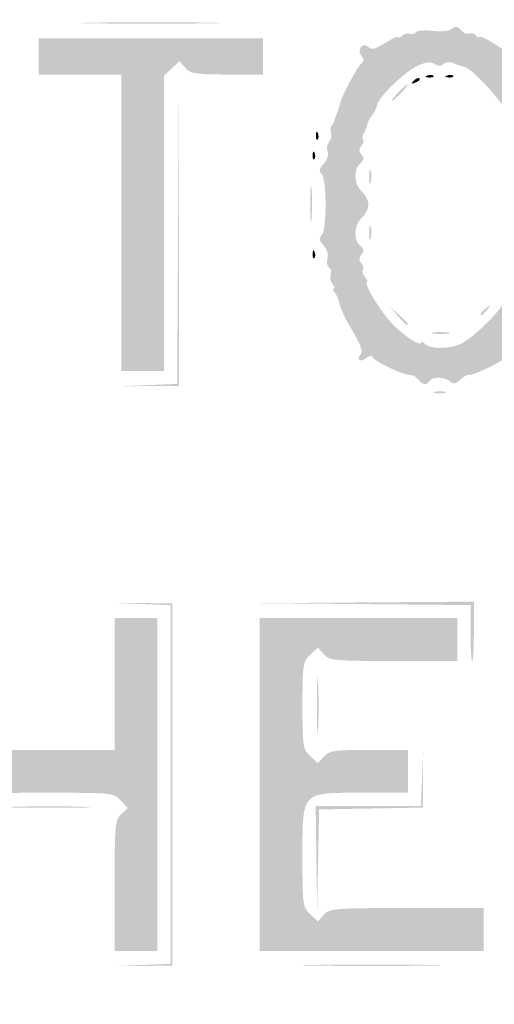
# Model space of a CAD drawing. Header units: inches. Extents: x -25.5 to 26.3, y -25.5 to 25.5.
# Tile 4 of 8: x -4.6 to 2.2, y -11.4 to 2.6. Entities that reach past the tile are written whole.
import ezdxf

# ---------------------------------------------------------------- set-up
doc = ezdxf.new("R2010")
doc.units = ezdxf.units.IN
doc.header["$MEASUREMENT"] = 0

msp = doc.modelspace()

# ---------------------------------------------------------------- hatches: boundary and pattern name
h = msp.add_hatch(color=7)
edge = h.paths.add_edge_path()
edge.add_spline(control_points=[(-0.485, -25.388), (-0.837, -25.302), (-1.088, -25.186), (-1.413, -24.956), (-1.656, -24.784), (-24.688, -1.783), (-24.971, -1.428), (-25.26, -1.067), (-25.407, -0.657), (-25.442, -0.115), (-25.464, 0.232), (-25.451, 0.342), (-25.347, 0.672), (-25.273, 0.908), (-25.151, 1.16), (-25.029, 1.328), (-24.757, 1.705), (-1.826, 24.649), (-1.409, 24.962), (-0.998, 25.27), (-0.834, 25.341), (-0.355, 25.414), (0.313, 25.516), (0.951, 25.326), (1.549, 24.846), (1.707, 24.718), (7.011, 19.436), (13.336, 13.108), (21.925, 4.514), (24.884, 1.525), (25.029, 1.299), (25.22, 0.998), (25.367, 0.606), (25.43, 0.226), (25.482, -0.084), (25.371, -0.662), (25.184, -1.06), (24.992, -1.468), (26.335, -0.11), (10.688, -15.722), (1.446, -24.944), (1.357, -25.031), (1.01, -25.191), (0.458, -25.446), (0.003, -25.506), (-0.485, -25.388)], knot_values=[0, 0, 0, 0, 1, 1, 1, 2, 2, 2, 3, 3, 3, 4, 4, 4, 5, 5, 5, 6, 6, 6, 7, 7, 7, 8, 8, 8, 9, 9, 9, 10, 10, 10, 11, 11, 11, 12, 12, 12, 13, 13, 13, 14, 14, 14, 15, 15, 15, 15], degree=3, periodic=0)
edge = h.paths.add_edge_path(flags=0)
edge.add_spline(control_points=[(0.38, -25.31), (0.534, -25.282), (0.817, -25.186), (1.01, -25.097), (1.357, -24.937), (1.446, -24.85), (10.688, -15.628), (26.246, -0.105), (24.898, -1.468), (25.09, -1.06), (25.466, -0.26), (25.413, 0.549), (24.934, 1.299), (24.79, 1.525), (21.842, 4.502), (13.289, 13.061), (6.99, 19.363), (1.707, 24.624), (1.549, 24.751), (0.951, 25.232), (0.313, 25.422), (-0.355, 25.32), (-0.834, 25.247), (-0.998, 25.176), (-1.409, 24.868), (-1.826, 24.555), (-24.663, 1.705), (-24.935, 1.328), (-25.534, 0.5), (-25.49, -0.65), (-24.83, -1.467), (-24.458, -1.927), (-1.598, -24.756), (-1.342, -24.922), (-1.069, -25.1), (-0.796, -25.218), (-0.485, -25.293), (-0.166, -25.37), (0.032, -25.374), (0.38, -25.31)], knot_values=[0, 0, 0, 0, 1, 1, 1, 2, 2, 2, 3, 3, 3, 4, 4, 4, 5, 5, 5, 6, 6, 6, 7, 7, 7, 8, 8, 8, 9, 9, 9, 10, 10, 10, 11, 11, 11, 12, 12, 12, 13, 13, 13, 13], degree=3, periodic=0)
h = msp.add_hatch(color=7)
edge = h.paths.add_edge_path()
edge.add_spline(control_points=[(0.187, -24.606), (0.165, -24.57), (0.07, -24.558), (-0.078, -24.572), (-0.205, -24.585), (-0.321, -24.576), (-0.335, -24.553), (-0.349, -24.53), (-0.385, -24.517), (-0.416, -24.523), (-0.446, -24.529), (-0.588, -24.475), (-0.73, -24.404), (-0.947, -24.295), (-2.882, -22.382), (-12.613, -12.655), (-22.922, -2.351), (-24.46, -0.788), (-24.496, -0.577), (-24.499, -0.558), (-24.507, -0.531), (-24.514, -0.518), (-24.52, -0.505), (-24.531, -0.473), (-24.537, -0.447), (-24.544, -0.422), (-24.553, -0.39), (-24.559, -0.377), (-24.593, -0.291), (-24.562, 0.355), (-24.518, 0.471), (-24.488, 0.549), (-24.441, 0.676), (-24.412, 0.754), (-24.342, 0.94), (-1.119, 24.184), (-0.812, 24.374), (-0.689, 24.451), (-0.589, 24.5), (-0.589, 24.484), (-0.589, 24.468), (-0.56, 24.479), (-0.526, 24.508), (-0.491, 24.537), (-0.45, 24.548), (-0.434, 24.532), (-0.419, 24.517), (-0.38, 24.521), (-0.348, 24.541), (-0.316, 24.56), (-0.159, 24.577), (0, 24.577), (0.159, 24.577), (0.316, 24.56), (0.348, 24.541), (0.38, 24.521), (0.417, 24.515), (0.43, 24.528), (0.443, 24.541), (0.578, 24.482), (0.729, 24.397), (0.932, 24.282), (1.018, 24.255), (1.056, 24.294), (1.095, 24.333), (4.165, 21.291), (12.728, 12.728), (20.947, 4.508), (24.332, 1.094), (24.297, 1.059), (24.261, 1.023), (24.291, 0.921), (24.4, 0.709), (24.485, 0.544), (24.541, 0.396), (24.526, 0.381), (24.511, 0.366), (24.535, 0.313), (24.58, 0.264), (24.648, 0.189), (24.652, 0.158), (24.602, 0.079), (24.554, 0.002), (24.555, -0.03), (24.606, -0.091), (24.658, -0.155), (24.656, -0.181), (24.589, -0.254), (24.546, -0.302), (24.513, -0.36), (24.518, -0.383), (24.522, -0.405), (24.52, -0.44), (24.514, -0.459), (24.507, -0.479), (24.499, -0.51), (24.494, -0.53), (24.475, -0.614), (24.275, -0.962), (24.23, -0.99), (24.195, -1.011), (24.198, -1.043), (24.238, -1.091), (24.286, -1.149), (22.455, -3.001), (12.726, -12.73), (4.149, -21.307), (1.142, -24.286), (1.103, -24.247), (1.064, -24.207), (1.008, -24.222), (0.888, -24.304), (0.798, -24.364), (0.647, -24.439), (0.551, -24.47), (0.455, -24.501), (0.342, -24.556), (0.299, -24.594), (0.241, -24.644), (0.213, -24.647), (0.187, -24.606)], knot_values=[0, 0, 0, 0, 1, 1, 1, 2, 2, 2, 3, 3, 3, 4, 4, 4, 5, 5, 5, 6, 6, 6, 7, 7, 7, 8, 8, 8, 9, 9, 9, 10, 10, 10, 11, 11, 11, 12, 12, 12, 13, 13, 13, 14, 14, 14, 15, 15, 15, 16, 16, 16, 17, 17, 17, 18, 18, 18, 19, 19, 19, 20, 20, 20, 21, 21, 21, 22, 22, 22, 23, 23, 23, 24, 24, 24, 25, 25, 25, 26, 26, 26, 27, 27, 27, 28, 28, 28, 29, 29, 29, 30, 30, 30, 31, 31, 31, 32, 32, 32, 33, 33, 33, 34, 34, 34, 35, 35, 35, 36, 36, 36, 37, 37, 37, 38, 38, 38, 39, 39, 39, 40, 40, 40, 40], degree=3, periodic=0)
edge = h.paths.add_edge_path(flags=0)
edge.add_spline(control_points=[(0.095, -24.042), (0.111, -24.015), (0.15, -23.996), (0.18, -24), (0.296, -24.014), (0.35, -23.992), (0.492, -23.873), (0.595, -23.786), (0.625, -23.733), (0.592, -23.694), (0.559, -23.654), (3.808, -20.376), (12.1, -12.084), (19.462, -4.722), (23.666, -0.551), (23.688, -0.586), (23.732, -0.657), (23.881, -0.529), (23.981, -0.337), (24.045, -0.213), (24.043, -0.194), (23.953, -0.099)], knot_values=[0, 0, 0, 0, 1, 1, 1, 2, 2, 2, 3, 3, 3, 4, 4, 4, 5, 5, 5, 6, 6, 6, 7, 7, 7, 7], degree=3, periodic=0)
edge.add_line((23.953, -0.099), (23.856, 0.004))
edge.add_line((23.856, 0.004), (23.954, 0.102))
edge.add_spline(control_points=[(23.954, 0.102), (24.044, 0.193), (24.046, 0.21), (23.981, 0.335), (23.882, 0.529), (23.732, 0.657), (23.688, 0.586), (23.666, 0.551), (19.462, 4.722), (12.1, 12.084), (4.119, 20.065), (0.56, 23.655), (0.59, 23.692), (0.62, 23.727), (0.596, 23.782), (0.517, 23.855), (0.453, 23.916), (0.4, 23.948), (0.4, 23.928), (0.4, 23.907), (0.366, 23.919), (0.323, 23.954), (0.281, 23.989), (0.223, 24.02), (0.194, 24.021), (0.165, 24.023), (0.104, 24.042), (0.059, 24.062), (0.014, 24.083), (-0.061, 24.084), (-0.106, 24.064), (-0.194, 24.026), (-0.241, 24.014), (-0.353, 24.003), (-0.443, 23.994), (-23.885, 0.561), (-23.977, 0.389), (-24.014, 0.317), (-24.03, 0.259), (-24.011, 0.259), (-23.992, 0.259), (-24.002, 0.234), (-24.034, 0.203), (-24.096, 0.14), (-24.111, -0.129), (-24.055, -0.184), (-24.021, -0.219), (-24.014, -0.24), (-24.002, -0.365), (-23.994, -0.443), (-0.606, -23.833), (-0.417, -23.951), (-0.336, -24.002), (-0.238, -24.032), (-0.198, -24.017), (-0.159, -24.002), (-0.113, -24.012), (-0.096, -24.04), (-0.057, -24.104), (0.056, -24.105), (0.095, -24.042)], knot_values=[0, 0, 0, 0, 1, 1, 1, 2, 2, 2, 3, 3, 3, 4, 4, 4, 5, 5, 5, 6, 6, 6, 7, 7, 7, 8, 8, 8, 9, 9, 9, 10, 10, 10, 11, 11, 11, 12, 12, 12, 13, 13, 13, 14, 14, 14, 15, 15, 15, 16, 16, 16, 17, 17, 17, 18, 18, 18, 19, 19, 19, 20, 20, 20, 20], degree=3, periodic=0)
h = msp.add_hatch(color=7)
edge = h.paths.add_edge_path()
edge.add_spline(control_points=[(-12.763, 12.74), (-6.339, 19.164), (-1.073, 24.42), (-1.06, 24.42), (-1.047, 24.42), (-6.292, 19.164), (-12.716, 12.74), (-19.14, 6.316), (-24.407, 1.06), (-24.42, 1.06), (-24.433, 1.06), (-19.187, 6.316), (-12.763, 12.74)], knot_values=[0, 0, 0, 0, 1, 1, 1, 2, 2, 2, 3, 3, 3, 4, 4, 4, 4], degree=3, periodic=0)
h = msp.add_hatch(color=7)
edge = h.paths.add_edge_path()
edge.add_spline(control_points=[(-12.151, 12.08), (-5.753, 18.478), (-0.508, 23.713), (-0.495, 23.713), (-0.482, 23.713), (-5.706, 18.478), (-12.104, 12.08), (-18.502, 5.682), (-23.747, 0.447), (-23.76, 0.447), (-23.773, 0.447), (-18.549, 5.682), (-12.151, 12.08)], knot_values=[0, 0, 0, 0, 1, 1, 1, 2, 2, 2, 3, 3, 3, 4, 4, 4, 4], degree=3, periodic=0)
h = msp.add_hatch(color=7)
edge = h.paths.add_edge_path()
edge.add_spline(control_points=[(-3.568, 2.602), (-3.121, 2.61), (-2.39, 2.61), (-1.943, 2.602), (-1.496, 2.594), (-1.862, 2.588), (-2.755, 2.588), (-3.649, 2.588), (-4.014, 2.594), (-3.568, 2.602)], knot_values=[0, 0, 0, 0, 1, 1, 1, 2, 2, 2, 3, 3, 3, 3], degree=3, periodic=0)
h = msp.add_hatch(color=7)
edge = h.paths.add_edge_path()
edge.add_spline(control_points=[(1.059, -2.496), (1.027, -2.456), (0.976, -2.428), (0.947, -2.433), (0.873, -2.444), (0.465, -2.256), (0.425, -2.192), (0.401, -2.152), (0.374, -2.153), (0.324, -2.194), (0.244, -2.261), (0.172, -2.211), (0.244, -2.139), (0.279, -2.104), (0.243, -2.004), (0.126, -1.806), (0.033, -1.65), (-0.049, -1.478), (-0.058, -1.424), (-0.066, -1.37), (-0.096, -1.298), (-0.124, -1.264), (-0.153, -1.229), (-0.161, -1.201), (-0.141, -1.201), (-0.122, -1.201), (-0.13, -1.172), (-0.16, -1.136), (-0.189, -1.101), (-0.201, -1.039), (-0.186, -1), (-0.171, -0.96), (-0.182, -0.913), (-0.211, -0.896), (-0.239, -0.878), (-0.249, -0.821), (-0.233, -0.77), (-0.215, -0.712), (-0.235, -0.641), (-0.287, -0.584), (-0.35, -0.514), (-0.357, -0.479), (-0.314, -0.437), (-0.281, -0.404), (-0.259, -0.23), (-0.259, 0), (-0.259, 0.23), (-0.281, 0.404), (-0.314, 0.437), (-0.357, 0.479), (-0.35, 0.514), (-0.285, 0.586), (-0.236, 0.64), (-0.213, 0.712), (-0.231, 0.758), (-0.247, 0.801), (-0.237, 0.865), (-0.207, 0.9), (-0.178, 0.935), (-0.166, 0.994), (-0.18, 1.031), (-0.194, 1.068), (-0.191, 1.112), (-0.173, 1.13), (-0.156, 1.147), (-0.139, 1.176), (-0.137, 1.193), (-0.135, 1.21), (-0.117, 1.26), (-0.098, 1.303), (-0.079, 1.347), (-0.058, 1.41), (-0.052, 1.445), (-0.035, 1.545), (0.206, 1.992), (0.26, 2.026), (0.295, 2.048), (0.293, 2.078), (0.254, 2.126), (0.178, 2.217), (0.276, 2.333), (0.359, 2.25), (0.399, 2.21), (0.459, 2.226), (0.595, 2.312), (0.695, 2.375), (0.777, 2.412), (0.777, 2.393), (0.777, 2.375), (0.801, 2.383), (0.83, 2.412), (0.859, 2.441), (0.91, 2.455), (0.943, 2.442), (0.976, 2.429), (1.015, 2.439), (1.031, 2.464), (1.046, 2.488), (1.154, 2.498), (1.27, 2.484), (1.396, 2.47), (1.509, 2.482), (1.548, 2.514), (1.597, 2.555), (1.627, 2.551), (1.673, 2.495), (1.707, 2.454), (1.762, 2.432), (1.796, 2.445), (1.83, 2.458), (1.87, 2.448), (1.886, 2.423), (1.901, 2.397), (1.929, 2.386), (1.947, 2.397), (1.965, 2.408), (2.067, 2.358), (2.174, 2.285), (2.314, 2.189), (2.383, 2.166), (2.42, 2.203), (2.448, 2.231), (2.486, 2.24), (2.504, 2.221), (2.522, 2.203), (2.515, 2.166), (2.487, 2.139), (2.453, 2.104), (2.488, 2.004), (2.606, 1.806), (2.698, 1.65), (2.781, 1.478), (2.789, 1.424), (2.797, 1.37), (2.828, 1.298), (2.856, 1.264), (2.885, 1.229), (2.892, 1.201), (2.873, 1.201), (2.854, 1.201), (2.862, 1.172), (2.892, 1.136), (2.921, 1.101), (2.933, 1.039), (2.918, 1), (2.902, 0.96), (2.914, 0.913), (2.942, 0.896), (2.971, 0.878), (2.981, 0.821), (2.965, 0.769), (2.945, 0.707), (2.969, 0.639), (3.035, 0.568), (3.124, 0.474), (3.127, 0.455), (3.063, 0.402), (3.01, 0.358), (2.991, 0.25), (2.991, 0), (2.991, -0.25), (3.01, -0.358), (3.063, -0.402), (3.127, -0.455), (3.124, -0.474), (3.033, -0.57), (2.971, -0.637), (2.943, -0.708), (2.962, -0.757), (2.979, -0.801), (2.969, -0.864), (2.94, -0.899), (2.912, -0.933), (2.901, -0.982), (2.917, -1.007), (2.932, -1.033), (2.922, -1.067), (2.894, -1.085), (2.866, -1.102), (2.854, -1.144), (2.866, -1.178), (2.879, -1.211), (2.876, -1.253), (2.858, -1.271), (2.84, -1.289), (2.823, -1.322), (2.82, -1.346), (2.817, -1.37), (2.809, -1.4), (2.802, -1.413), (2.796, -1.426), (2.788, -1.454), (2.785, -1.476), (2.781, -1.497), (2.702, -1.644), (2.608, -1.802), (2.489, -2.003), (2.453, -2.104), (2.487, -2.139), (2.559, -2.211), (2.487, -2.261), (2.407, -2.194), (2.368, -2.162), (2.328, -2.157), (2.313, -2.182), (2.277, -2.239), (1.849, -2.447), (1.796, -2.432), (1.773, -2.426), (1.714, -2.458), (1.665, -2.502), (1.596, -2.565), (1.563, -2.57), (1.52, -2.528), (1.452, -2.46), (1.264, -2.455), (1.225, -2.52), (1.183, -2.586), (1.128, -2.578), (1.059, -2.496)], knot_values=[0, 0, 0, 0, 1, 1, 1, 2, 2, 2, 3, 3, 3, 4, 4, 4, 5, 5, 5, 6, 6, 6, 7, 7, 7, 8, 8, 8, 9, 9, 9, 10, 10, 10, 11, 11, 11, 12, 12, 12, 13, 13, 13, 14, 14, 14, 15, 15, 15, 16, 16, 16, 17, 17, 17, 18, 18, 18, 19, 19, 19, 20, 20, 20, 21, 21, 21, 22, 22, 22, 23, 23, 23, 24, 24, 24, 25, 25, 25, 26, 26, 26, 27, 27, 27, 28, 28, 28, 29, 29, 29, 30, 30, 30, 31, 31, 31, 32, 32, 32, 33, 33, 33, 34, 34, 34, 35, 35, 35, 36, 36, 36, 37, 37, 37, 38, 38, 38, 39, 39, 39, 40, 40, 40, 41, 41, 41, 42, 42, 42, 43, 43, 43, 44, 44, 44, 45, 45, 45, 46, 46, 46, 47, 47, 47, 48, 48, 48, 49, 49, 49, 50, 50, 50, 51, 51, 51, 52, 52, 52, 53, 53, 53, 54, 54, 54, 55, 55, 55, 56, 56, 56, 57, 57, 57, 58, 58, 58, 59, 59, 59, 60, 60, 60, 61, 61, 61, 62, 62, 62, 63, 63, 63, 64, 64, 64, 65, 65, 65, 66, 66, 66, 67, 67, 67, 68, 68, 68, 69, 69, 69, 70, 70, 70, 71, 71, 71, 72, 72, 72, 73, 73, 73, 73], degree=3, periodic=0)
edge = h.paths.add_edge_path(flags=0)
edge.add_spline(control_points=[(1.647, -2.002), (1.823, -1.935), (2.231, -1.539), (2.337, -1.332), (2.387, -1.234), (2.414, -1.154), (2.397, -1.154), (2.38, -1.154), (2.392, -1.123), (2.424, -1.085), (2.455, -1.048), (2.468, -0.996), (2.452, -0.971), (2.437, -0.946), (2.447, -0.911), (2.475, -0.893), (2.503, -0.876), (2.514, -0.831), (2.5, -0.794), (2.486, -0.757), (2.499, -0.686), (2.531, -0.636), (2.578, -0.561), (2.57, -0.527), (2.483, -0.435), (2.396, -0.342), (2.378, -0.269), (2.378, 0), (2.378, 0.269), (2.396, 0.342), (2.483, 0.435), (2.57, 0.527), (2.578, 0.561), (2.531, 0.636), (2.499, 0.686), (2.487, 0.759), (2.502, 0.799), (2.518, 0.84), (2.504, 0.904), (2.472, 0.943), (2.44, 0.981), (2.43, 1.013), (2.449, 1.013), (2.468, 1.013), (2.458, 1.044), (2.425, 1.083), (2.393, 1.122), (2.38, 1.154), (2.397, 1.154), (2.535, 1.154), (1.88, 1.941), (1.714, 1.974), (1.678, 1.981), (1.61, 2.004), (1.563, 2.024), (1.514, 2.045), (1.456, 2.04), (1.427, 2.011), (1.392, 1.976), (1.354, 1.976), (1.297, 2.011), (1.238, 2.048), (1.175, 2.041), (1.053, 1.983), (0.865, 1.894), (0.493, 1.533), (0.478, 1.424), (0.472, 1.384), (0.44, 1.319), (0.406, 1.279), (0.373, 1.239), (0.341, 1.178), (0.336, 1.144), (0.331, 1.111), (0.31, 1.055), (0.288, 1.021), (0.267, 0.987), (0.262, 0.947), (0.277, 0.931), (0.293, 0.916), (0.282, 0.875), (0.253, 0.84), (0.214, 0.794), (0.215, 0.76), (0.254, 0.713), (0.294, 0.664), (0.29, 0.634), (0.236, 0.589), (0.135, 0.506), (0.148, 0.289), (0.259, 0.188), (0.311, 0.142), (0.353, 0.057), (0.353, 0), (0.353, -0.057), (0.311, -0.142), (0.259, -0.188), (0.148, -0.289), (0.135, -0.506), (0.236, -0.589), (0.29, -0.634), (0.294, -0.664), (0.254, -0.713), (0.215, -0.76), (0.214, -0.794), (0.253, -0.84), (0.282, -0.875), (0.292, -0.917), (0.275, -0.933), (0.259, -0.95), (0.272, -0.996), (0.305, -1.035), (0.338, -1.074), (0.351, -1.107), (0.334, -1.107), (0.276, -1.107), (0.501, -1.49), (0.67, -1.677), (0.833, -1.858), (1.107, -2.041), (1.107, -1.97), (1.107, -1.951), (1.132, -1.961), (1.163, -1.992), (1.232, -2.061), (1.48, -2.066), (1.647, -2.002)], knot_values=[0, 0, 0, 0, 1, 1, 1, 2, 2, 2, 3, 3, 3, 4, 4, 4, 5, 5, 5, 6, 6, 6, 7, 7, 7, 8, 8, 8, 9, 9, 9, 10, 10, 10, 11, 11, 11, 12, 12, 12, 13, 13, 13, 14, 14, 14, 15, 15, 15, 16, 16, 16, 17, 17, 17, 18, 18, 18, 19, 19, 19, 20, 20, 20, 21, 21, 21, 22, 22, 22, 23, 23, 23, 24, 24, 24, 25, 25, 25, 26, 26, 26, 27, 27, 27, 28, 28, 28, 29, 29, 29, 30, 30, 30, 31, 31, 31, 32, 32, 32, 33, 33, 33, 34, 34, 34, 35, 35, 35, 36, 36, 36, 37, 37, 37, 38, 38, 38, 39, 39, 39, 40, 40, 40, 41, 41, 41, 42, 42, 42, 42], degree=3, periodic=0)
h = msp.add_hatch(color=7)
edge = h.paths.add_edge_path()
edge.add_line((-3.179, -0.259), (-3.179, 1.86))
edge.add_line((-3.179, 1.86), (-3.768, 1.86))
edge.add_line((-3.768, 1.86), (-4.356, 1.86))
edge.add_line((-4.356, 1.86), (-4.356, 2.119))
edge.add_line((-4.356, 2.119), (-4.356, 2.378))
edge.add_line((-4.356, 2.378), (-2.755, 2.378))
edge.add_line((-2.755, 2.378), (-1.154, 2.378))
edge.add_line((-1.154, 2.378), (-1.154, 2.119))
edge.add_line((-1.154, 2.119), (-1.154, 1.86))
edge.add_line((-1.154, 1.86), (-1.665, 1.86))
edge.add_spline(control_points=[(-1.665, 1.86), (-2.117, 1.86), (-2.185, 1.871), (-2.261, 1.955)], knot_values=[0, 0, 0, 0, 1, 1, 1, 1], degree=3, periodic=0)
edge.add_line((-2.261, 1.955), (-2.347, 2.05))
edge.add_line((-2.347, 2.05), (-2.457, 1.947))
edge.add_line((-2.457, 1.947), (-2.567, 1.844))
edge.add_line((-2.567, 1.844), (-2.567, -0.267))
edge.add_line((-2.567, -0.267), (-2.567, -2.378))
edge.add_line((-2.567, -2.378), (-2.873, -2.378))
edge.add_line((-2.873, -2.378), (-3.179, -2.378))
edge.add_line((-3.179, -2.378), (-3.179, -0.259))
for points in [[(-2.791, -2.58), (-2.379, -2.563), (-2.366, -0.363), (-2.353, 1.837), (-2.354, -0.377), (-2.355, -2.59), (-2.779, -2.593), (-3.203, -2.597), (-2.791, -2.58)], [(-2.885, -10.869), (-2.473, -10.852), (-2.473, -8.289), (-2.473, -5.726), (-2.885, -5.709), (-3.297, -5.693), (-2.873, -5.696), (-2.449, -5.699), (-2.449, -8.289), (-2.449, -10.879), (-2.873, -10.882), (-3.297, -10.886), (-2.885, -10.869)], [(-0.39, -9.337), (-0.4, -8.595), (0.351, -8.595), (1.103, -8.595), (1.119, -8.207), (1.136, -7.818), (1.133, -8.218), (1.13, -8.619), (0.39, -8.632), (-0.351, -8.645), (-0.365, -9.362), (-0.379, -10.079), (-0.39, -9.337)]]:
    msp.add_hatch(color=7).paths.add_polyline_path(points)
h = msp.add_hatch(color=7)
edge = h.paths.add_edge_path()
edge.add_spline(control_points=[(1.192, 1.845), (1.226, 1.859), (1.267, 1.857), (1.282, 1.842), (1.298, 1.826), (1.27, 1.815), (1.221, 1.817), (1.166, 1.819), (1.155, 1.83), (1.192, 1.845)], knot_values=[0, 0, 0, 0, 1, 1, 1, 2, 2, 2, 3, 3, 3, 3], degree=3, periodic=0)
h = msp.add_hatch(color=7)
edge = h.paths.add_edge_path()
edge.add_spline(control_points=[(1.475, 1.845), (1.509, 1.859), (1.549, 1.857), (1.565, 1.842), (1.581, 1.826), (1.553, 1.815), (1.503, 1.817), (1.448, 1.819), (1.437, 1.83), (1.475, 1.845)], knot_values=[0, 0, 0, 0, 1, 1, 1, 2, 2, 2, 3, 3, 3, 3], degree=3, periodic=0)
h = msp.add_hatch(color=7)
edge = h.paths.add_edge_path()
edge.add_spline(control_points=[(0.777, 1.601), (0.838, 1.666), (0.898, 1.719), (0.911, 1.719), (0.924, 1.719), (0.885, 1.666), (0.824, 1.601), (0.763, 1.537), (0.703, 1.484), (0.69, 1.484), (0.677, 1.484), (0.716, 1.537), (0.777, 1.601)], knot_values=[0, 0, 0, 0, 1, 1, 1, 2, 2, 2, 3, 3, 3, 4, 4, 4, 4], degree=3, periodic=0)
h = msp.add_hatch(color=7)
edge = h.paths.add_edge_path()
edge.add_spline(control_points=[(1, 1.772), (1.032, 1.804), (1.07, 1.819), (1.084, 1.804), (1.099, 1.79), (1.073, 1.763), (1.026, 1.746), (0.959, 1.72), (0.954, 1.725), (1, 1.772)], knot_values=[0, 0, 0, 0, 1, 1, 1, 2, 2, 2, 3, 3, 3, 3], degree=3, periodic=0)
h = msp.add_hatch(color=7)
edge = h.paths.add_edge_path()
edge.add_spline(control_points=[(-0.397, 0.993), (-0.394, 1.048), (-0.383, 1.059), (-0.368, 1.021), (-0.355, 0.987), (-0.356, 0.947), (-0.372, 0.931), (-0.388, 0.915), (-0.399, 0.943), (-0.397, 0.993)], knot_values=[0, 0, 0, 0, 1, 1, 1, 2, 2, 2, 3, 3, 3, 3], degree=3, periodic=0)
h = msp.add_hatch(color=7)
edge = h.paths.add_edge_path()
edge.add_spline(control_points=[(-0.444, 0.71), (-0.441, 0.765), (-0.43, 0.776), (-0.415, 0.739), (-0.402, 0.705), (-0.403, 0.664), (-0.419, 0.649), (-0.435, 0.633), (-0.446, 0.661), (-0.444, 0.71)], knot_values=[0, 0, 0, 0, 1, 1, 1, 2, 2, 2, 3, 3, 3, 3], degree=3, periodic=0)
h = msp.add_hatch(color=7)
edge = h.paths.add_edge_path()
edge.add_spline(control_points=[(0.364, 0.4), (0.364, 0.491), (0.374, 0.528), (0.386, 0.483), (0.398, 0.437), (0.398, 0.363), (0.386, 0.318), (0.374, 0.273), (0.364, 0.31), (0.364, 0.4)], knot_values=[0, 0, 0, 0, 1, 1, 1, 2, 2, 2, 3, 3, 3, 3], degree=3, periodic=0)
h = msp.add_hatch(color=7)
edge = h.paths.add_edge_path()
edge.add_spline(control_points=[(-0.478, 0), (-0.478, 0.233), (-0.47, 0.334), (-0.46, 0.225), (-0.45, 0.116), (-0.45, -0.075), (-0.46, -0.199), (-0.47, -0.323), (-0.478, -0.233), (-0.478, 0)], knot_values=[0, 0, 0, 0, 1, 1, 1, 2, 2, 2, 3, 3, 3, 3], degree=3, periodic=0)
h = msp.add_hatch(color=7)
edge = h.paths.add_edge_path()
edge.add_spline(control_points=[(0.364, -0.4), (0.364, -0.31), (0.374, -0.273), (0.386, -0.318), (0.398, -0.363), (0.398, -0.437), (0.386, -0.483), (0.374, -0.528), (0.364, -0.491), (0.364, -0.4)], knot_values=[0, 0, 0, 0, 1, 1, 1, 2, 2, 2, 3, 3, 3, 3], degree=3, periodic=0)
h = msp.add_hatch(color=7)
edge = h.paths.add_edge_path()
edge.add_spline(control_points=[(-0.444, -0.703), (-0.441, -0.648), (-0.43, -0.637), (-0.415, -0.674), (-0.402, -0.708), (-0.403, -0.749), (-0.419, -0.764), (-0.435, -0.78), (-0.446, -0.752), (-0.444, -0.703)], knot_values=[0, 0, 0, 0, 1, 1, 1, 2, 2, 2, 3, 3, 3, 3], degree=3, periodic=0)
h = msp.add_hatch(color=7)
edge = h.paths.add_edge_path()
edge.add_line((0.774, -1.59), (0.659, -1.46))
edge.add_line((0.659, -1.46), (0.789, -1.574))
edge.add_spline(control_points=[(0.789, -1.574), (0.86, -1.637), (0.918, -1.695), (0.918, -1.704), (0.918, -1.741), (0.88, -1.711), (0.774, -1.59)], knot_values=[0, 0, 0, 0, 1, 1, 1, 2, 2, 2, 2], degree=3, periodic=0)
h = msp.add_hatch(color=7)
edge = h.paths.add_edge_path()
edge.add_spline(control_points=[(1.955, -1.56), (1.955, -1.55), (1.992, -1.513), (2.037, -1.478), (2.112, -1.419), (2.113, -1.421), (2.055, -1.495), (1.993, -1.574), (1.955, -1.599), (1.955, -1.56)], knot_values=[0, 0, 0, 0, 1, 1, 1, 2, 2, 2, 3, 3, 3, 3], degree=3, periodic=0)
h = msp.add_hatch(color=7)
edge = h.paths.add_edge_path()
edge.add_spline(control_points=[(1.283, -1.827), (1.342, -1.816), (1.437, -1.816), (1.495, -1.827), (1.554, -1.838), (1.506, -1.847), (1.389, -1.847), (1.273, -1.847), (1.225, -1.838), (1.283, -1.827)], knot_values=[0, 0, 0, 0, 1, 1, 1, 2, 2, 2, 3, 3, 3, 3], degree=3, periodic=0)
h = msp.add_hatch(color=7)
edge = h.paths.add_edge_path()
edge.add_spline(control_points=[(1.308, -2.675), (1.354, -2.663), (1.417, -2.664), (1.449, -2.677), (1.481, -2.69), (1.444, -2.7), (1.366, -2.699), (1.288, -2.698), (1.262, -2.687), (1.308, -2.675)], knot_values=[0, 0, 0, 0, 1, 1, 1, 2, 2, 2, 3, 3, 3, 3], degree=3, periodic=0)
h = msp.add_hatch(color=7)
edge = h.paths.add_edge_path()
edge.add_line((1.813, -6.123), (1.813, -5.724))
edge.add_line((1.813, -5.724), (0.294, -5.71))
edge.add_line((0.294, -5.71), (-1.225, -5.697))
edge.add_line((-1.225, -5.697), (0.318, -5.686))
edge.add_line((0.318, -5.686), (1.86, -5.675))
edge.add_line((1.86, -5.675), (1.86, -6.099))
edge.add_spline(control_points=[(1.86, -6.099), (1.86, -6.332), (1.85, -6.523), (1.837, -6.523), (1.824, -6.523), (1.813, -6.343), (1.813, -6.123)], knot_values=[0, 0, 0, 0, 1, 1, 1, 2, 2, 2, 2], degree=3, periodic=0)
h = msp.add_hatch(color=7)
edge = h.paths.add_edge_path()
edge.add_line((-5.769, -8.289), (-5.769, -5.911))
edge.add_line((-5.769, -5.911), (-5.463, -5.911))
edge.add_line((-5.463, -5.911), (-5.157, -5.911))
edge.add_line((-5.157, -5.911), (-5.157, -6.853))
edge.add_line((-5.157, -6.853), (-5.157, -7.795))
edge.add_line((-5.157, -7.795), (-4.215, -7.795))
edge.add_line((-4.215, -7.795), (-3.273, -7.795))
edge.add_line((-3.273, -7.795), (-3.273, -6.853))
edge.add_line((-3.273, -6.853), (-3.273, -5.911))
edge.add_line((-3.273, -5.911), (-2.967, -5.911))
edge.add_line((-2.967, -5.911), (-2.661, -5.911))
edge.add_line((-2.661, -5.911), (-2.661, -8.289))
edge.add_line((-2.661, -8.289), (-2.661, -10.667))
edge.add_line((-2.661, -10.667), (-2.967, -10.667))
edge.add_line((-2.967, -10.667), (-3.273, -10.667))
edge.add_line((-3.273, -10.667), (-3.273, -9.733))
edge.add_spline(control_points=[(-3.273, -9.733), (-3.273, -8.856), (-3.267, -8.793), (-3.178, -8.712)], knot_values=[0, 0, 0, 0, 1, 1, 1, 1], degree=3, periodic=0)
edge.add_line((-3.178, -8.712), (-3.083, -8.626))
edge.add_line((-3.083, -8.626), (-3.187, -8.517))
edge.add_spline(control_points=[(-3.187, -8.517), (-3.288, -8.409), (-3.307, -8.407), (-4.215, -8.407), (-5.124, -8.407), (-5.143, -8.409), (-5.244, -8.517)], knot_values=[0, 0, 0, 0, 1, 1, 1, 2, 2, 2, 2], degree=3, periodic=0)
edge.add_line((-5.244, -8.517), (-5.347, -8.626))
edge.add_line((-5.347, -8.626), (-5.252, -8.712))
edge.add_spline(control_points=[(-5.252, -8.712), (-5.163, -8.793), (-5.157, -8.856), (-5.157, -9.733)], knot_values=[0, 0, 0, 0, 1, 1, 1, 1], degree=3, periodic=0)
edge.add_line((-5.157, -9.733), (-5.157, -10.667))
edge.add_line((-5.157, -10.667), (-5.463, -10.667))
edge.add_line((-5.463, -10.667), (-5.769, -10.667))
edge.add_line((-5.769, -10.667), (-5.769, -8.289))
h = msp.add_hatch(color=7)
edge = h.paths.add_edge_path()
edge.add_line((-1.201, -8.289), (-1.201, -5.911))
edge.add_line((-1.201, -5.911), (0.212, -5.911))
edge.add_line((0.212, -5.911), (1.625, -5.911))
edge.add_line((1.625, -5.911), (1.625, -6.217))
edge.add_line((1.625, -6.217), (1.625, -6.523))
edge.add_line((1.625, -6.523), (0.714, -6.523))
edge.add_spline(control_points=[(0.714, -6.523), (-0.14, -6.523), (-0.203, -6.517), (-0.283, -6.428)], knot_values=[0, 0, 0, 0, 1, 1, 1, 1], degree=3, periodic=0)
edge.add_line((-0.283, -6.428), (-0.369, -6.333))
edge.add_line((-0.369, -6.333), (-0.479, -6.436))
edge.add_spline(control_points=[(-0.479, -6.436), (-0.583, -6.534), (-0.589, -6.571), (-0.589, -7.159), (-0.589, -7.747), (-0.583, -7.783), (-0.479, -7.881)], knot_values=[0, 0, 0, 0, 1, 1, 1, 2, 2, 2, 2], degree=3, periodic=0)
edge.add_line((-0.479, -7.881), (-0.369, -7.984))
edge.add_line((-0.369, -7.984), (-0.283, -7.889))
edge.add_spline(control_points=[(-0.283, -7.889), (-0.206, -7.804), (-0.139, -7.795), (0.361, -7.795)], knot_values=[0, 0, 0, 0, 1, 1, 1, 1], degree=3, periodic=0)
edge.add_line((0.361, -7.795), (0.918, -7.795))
edge.add_line((0.918, -7.795), (0.918, -8.101))
edge.add_line((0.918, -8.101), (0.918, -8.407))
edge.add_line((0.918, -8.407), (0.267, -8.407))
edge.add_spline(control_points=[(0.267, -8.407), (-0.616, -8.407), (-0.589, -8.377), (-0.589, -9.332), (-0.589, -10.011), (-0.584, -10.043), (-0.479, -10.142)], knot_values=[0, 0, 0, 0, 1, 1, 1, 2, 2, 2, 2], degree=3, periodic=0)
edge.add_line((-0.479, -10.142), (-0.369, -10.245))
edge.add_line((-0.369, -10.245), (-0.283, -10.15))
edge.add_spline(control_points=[(-0.283, -10.15), (-0.202, -10.06), (-0.14, -10.055), (0.902, -10.055)], knot_values=[0, 0, 0, 0, 1, 1, 1, 1], degree=3, periodic=0)
edge.add_line((0.902, -10.055), (2.002, -10.055))
edge.add_line((2.002, -10.055), (2.002, -10.361))
edge.add_line((2.002, -10.361), (2.002, -10.667))
edge.add_line((2.002, -10.667), (0.4, -10.667))
edge.add_line((0.4, -10.667), (-1.201, -10.667))
edge.add_line((-1.201, -10.667), (-1.201, -8.289))
h = msp.add_hatch(color=7)
edge = h.paths.add_edge_path()
edge.add_spline(control_points=[(-0.382, -7.159), (-0.382, -6.796), (-0.374, -6.654), (-0.365, -6.843), (-0.356, -7.032), (-0.356, -7.329), (-0.365, -7.502), (-0.374, -7.676), (-0.382, -7.521), (-0.382, -7.159)], knot_values=[0, 0, 0, 0, 1, 1, 1, 2, 2, 2, 3, 3, 3, 3], degree=3, periodic=0)
h = msp.add_hatch(color=7)
edge = h.paths.add_edge_path()
edge.add_spline(control_points=[(-4.698, -8.607), (-4.432, -8.599), (-3.998, -8.599), (-3.732, -8.607), (-3.467, -8.616), (-3.684, -8.622), (-4.215, -8.622), (-4.746, -8.622), (-4.963, -8.616), (-4.698, -8.607)], knot_values=[0, 0, 0, 0, 1, 1, 1, 2, 2, 2, 3, 3, 3, 3], degree=3, periodic=0)
h = msp.add_hatch(color=7)
edge = h.paths.add_edge_path()
edge.add_spline(control_points=[(-0.412, -10.868), (0.035, -10.86), (0.766, -10.86), (1.213, -10.868), (1.66, -10.875), (1.294, -10.882), (0.4, -10.882), (-0.493, -10.882), (-0.859, -10.875), (-0.412, -10.868)], knot_values=[0, 0, 0, 0, 1, 1, 1, 2, 2, 2, 3, 3, 3, 3], degree=3, periodic=0)

doc.saveas('drawing.dxf')
